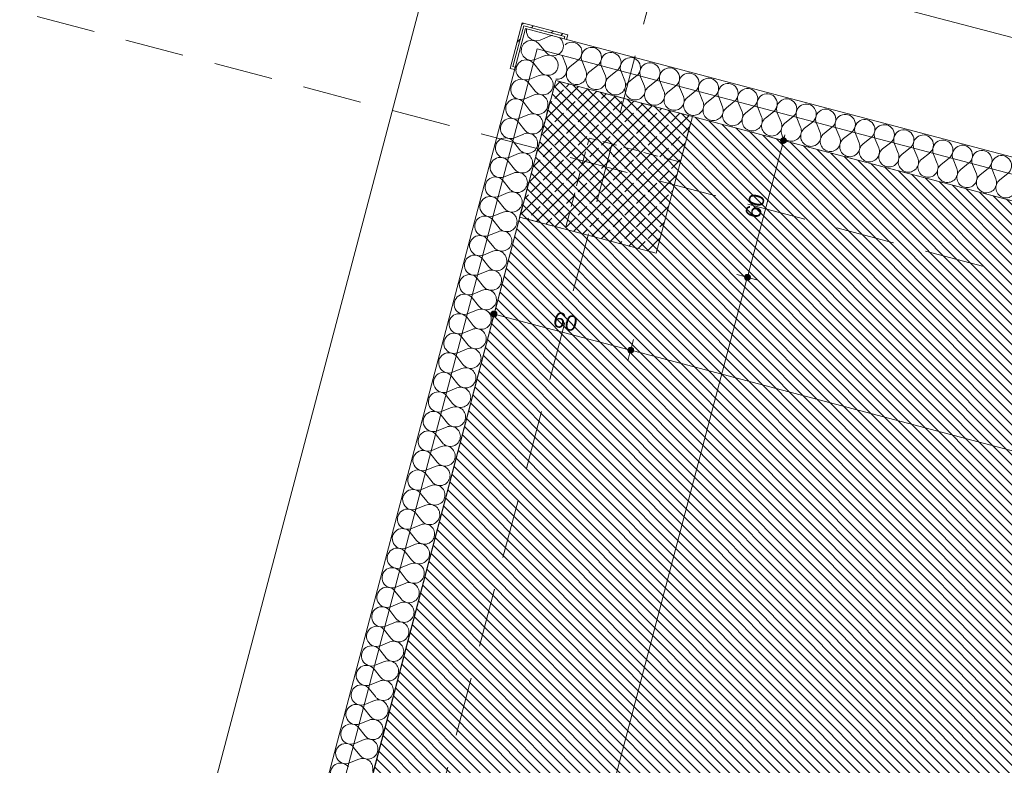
# Model space of a CAD drawing. Header units: millimetres. Extents: x -176817 to 18864955, y -12996033 to 201123.
# Tile 70 of 256: x 35718 to 39897, y 95696 to 98859. Entities that reach past the tile are written whole.
import ezdxf
from ezdxf.enums import TextEntityAlignment as Align

# ---------------------------------------------------------------- set-up
doc = ezdxf.new("R2010")
doc.units = ezdxf.units.MM
doc.header["$MEASUREMENT"] = 0
doc.linetypes.add('Przerywana długa', pattern=[390, 250, -140])
doc.linetypes.add('Przerywana gęsta', pattern=[90, 60, -30])
for name, color, linetype in [('213-A Wymiarowanie wewnętrzne', 7, 'Continuous'), ('231-A Ściany zewnętrzne', 7, 'Continuous'), ('291-A Obróbka blacharska', 7, 'Continuous'), ('292-PPOŻ - Linie', 7, 'Continuous'), ('410-K Osie', 7, 'Continuous'), ('440-K Słupy', 7, 'Continuous'), ('842-G Opisy PW PZT', 7, 'Continuous')]:
    doc.layers.add(name, color=color, linetype=linetype)
doc.styles.add('STYL_AUTOMATYCZNY_4', font='arial.ttf')
doc.styles.add('STYL_AUTOMATYCZNY_8', font='ARIALN.TTF')
doc.dimstyles.new('STYL_AUTOMATYCZNY__2', dxfattribs={"dimtxt": 64.999998, "dimasz": 47.5, "dimexe": 0.18, "dimexo": 0.0625, "dimgap": 0, "dimtad": 1, "dimdec": 1, "dimlfac": 0.1, "dimzin": 0, "dimdsep": 46, "dimtxsty": 'STYL_AUTOMATYCZNY_4', "dimblk": 'ARROWHEAD_11', "dimblk1": 'ARROWHEAD_11', "dimblk2": 'ARROWHEAD_11', "dimcen": 0.09, "dimclrd": 1, "dimclre": 1, "dimclrt": 1, "dimazin": 0, "dimtfac": 1, "dimtdec": 4, "dimtmove": 0, "dimatfit": 3, "dimfxl": 0, "dimtolj": 1, "dimtzin": 0, "dimarcsym": 0})
doc.dimstyles.new('STYL_AUTOMATYCZNY__3', dxfattribs={"dimtxt": 64.999998, "dimasz": 47.5, "dimexe": 0.18, "dimexo": 0.0625, "dimgap": 0, "dimtad": 1, "dimdec": 1, "dimlfac": 0.1, "dimzin": 0, "dimdsep": 46, "dimtxsty": 'STYL_AUTOMATYCZNY_4', "dimblk": 'ARROWHEAD_11', "dimblk1": 'ARROWHEAD_11', "dimblk2": 'ARROWHEAD_11', "dimcen": 0.09, "dimclrd": 30, "dimclre": 30, "dimclrt": 30, "dimazin": 0, "dimtfac": 1, "dimtdec": 4, "dimtmove": 0, "dimatfit": 3, "dimfxl": 0, "dimtolj": 1, "dimtzin": 0, "dimarcsym": 0})

# ---------------------------------------------------------------- blocks, each defined once
blk = doc.blocks.new('Strop_70_2', base_point=(37993.1, 98601.3))
at = {"layer": '440-K Słupy', "color": 7, "linetype": 'Przerywana gęsta', "lineweight": 0, "flags": 128}
blk.add_lwpolyline([(37993.1, 98601.3), (37840, 98021.2), (38033.4, 97970.1), (38135.4, 98356.9), (38522, 98254.7), (38573.2, 98448.2)], close=True, dxfattribs=at)
blk = doc.blocks.new('Słup_100_2', base_point=(38206.6, 98234.7))
at = {"layer": '440-K Słupy', "linetype": 'Continuous', "lineweight": 0, "true_color": 0x000000}
h = blk.add_hatch(dxfattribs=at)
h.set_pattern_fill('Beton_zbrojony_0002', color=18, style=0, pattern_type=2)
h.set_pattern_definition([(45, (0, 0), (-49.497475, 49.497475), []), (45, (-24.75, 24.75), (-49.497475, 49.497475), [52.5, -17.5])])
h.paths.add_polyline_path([(37993.1, 98601.3), (37840, 98021.2), (38420.1, 97868.1), (38573.2, 98448.2)])
at = {"layer": '440-K Słupy', "color": 7, "linetype": 'Continuous', "lineweight": 0, "flags": 128}
blk.add_lwpolyline([(37840, 98021.2), (38420.1, 97868.1), (38573.2, 98448.2)], dxfattribs=at)
blk = doc.blocks.new('Słup_145_2', base_point=(37864.9, 98821.3))
at = {"layer": '291-A Obróbka blacharska', "linetype": 'Continuous', "lineweight": 0, "true_color": 0x000000}
h = blk.add_hatch(dxfattribs=at)
h.set_pattern_fill('Stal_0002', color=18, style=0, pattern_type=2)
h.set_pattern_definition([(45, (0, 0), (-79.54951, 79.54951), []), (45, (-26.52, 26.52), (-79.54951, 79.54951), [])])
h.paths.add_polyline_path([(37850.8, 98845.7), (37799.3, 98652.5), (37818.7, 98647.3), (37821.2, 98657), (37811.6, 98659.6), (37857.8, 98833.5), (38031.8, 98787.2), (38029.2, 98777.5), (38038.9, 98775), (38044, 98794.3)])
at = {"layer": '291-A Obróbka blacharska', "color": 7, "linetype": 'Continuous', "lineweight": 0, "flags": 128}
blk.add_lwpolyline([(37850.8, 98845.7), (38044, 98794.3), (38038.9, 98775), (38029.2, 98777.5), (38031.8, 98787.2), (37857.8, 98833.5), (37811.6, 98659.6), (37821.2, 98657), (37818.7, 98647.3), (37799.3, 98652.5)], close=True, dxfattribs=at)
blk = doc.blocks.new('*X2141')
at = {"layer": '231-A Ściany zewnętrzne', "color": 7, "linetype": 'Continuous', "lineweight": 0}
for p, q in [((37869.7, 98820), (37869.4, 98813.6)), ((37978.5, 98791.2), (37967, 98788.3)), ((37979.1, 98791.1), (37978.5, 98791.2)), ((37892.7, 98773.7), (37908.8, 98769.1)), ((37908.3, 98767.4), (37894.3, 98770.8)), ((37923, 98755.6), (37908.3, 98767.4)), ((37908.8, 98769.1), (37927.3, 98772.2)), ((37923, 98755.6), (37949.6, 98722)), ((37927.3, 98772.2), (37967, 98788.3)), ((38011.5, 98780.7), (38006.7, 98783.9)), ((38019.2, 98771.8), (38011.5, 98780.7)), ((38024.2, 98761), (38019.2, 98771.8)), ((38026, 98749.4), (38024.2, 98761)), ((38024.6, 98737.6), (38026, 98749.4)), ((37956.6, 98708.3), (37945.2, 98705.4)), ((37949.6, 98722), (37958.1, 98713.8)), ((37968.5, 98707.9), (37956.6, 98708.3)), ((37958.1, 98713.8), (37968.6, 98708.3)), ((37979.7, 98704.4), (37968.5, 98707.9)), ((37968.6, 98708.3), (37980.1, 98705.8)), ((37991.9, 98706.6), (38003, 98710.6)), ((38003, 98710.6), (38012.7, 98717.5)), ((38012.7, 98717.5), (38020, 98726.7)), ((38020, 98726.7), (38024.6, 98737.6)), ((37934.9, 98701.2), (37945.2, 98705.4)), ((37989.6, 98697.9), (37979.7, 98704.4)), ((37980.1, 98705.8), (37991.9, 98706.6)), ((37997.3, 98688.9), (37989.6, 98697.9)), ((38002.3, 98678.2), (37997.3, 98688.9)), ((38004.1, 98666.5), (38002.3, 98678.2)), ((38002.7, 98654.7), (38004.1, 98666.5)), ((37978.3, 98626.7), (37981.2, 98627.7)), ((37981.2, 98627.7), (37990.8, 98634.6)), ((37990.8, 98634.6), (37998.2, 98643.8)), ((37998.2, 98643.8), (38002.7, 98654.7))]:
    blk.add_line(p, q, dxfattribs=at)
blk = doc.blocks.new('*X2142')
at = {"layer": '231-A Ściany zewnętrzne', "color": 7, "linetype": 'Continuous', "lineweight": 0}
for p, q in [((37869.4, 98813.6), (37869.1, 98804)), ((37869.1, 98804), (37876.5, 98786.7)), ((37856.6, 98756.6), (37847.9, 98739.9)), ((37871.6, 98768), (37856.6, 98756.6)), ((37890, 98771.8), (37871.6, 98768)), ((37876.5, 98786.7), (37890.7, 98774.3)), ((37894.3, 98770.8), (37890, 98771.8)), ((37890.7, 98774.3), (37892.7, 98773.7)), ((37847.9, 98739.9), (37847.2, 98721.1)), ((37847.2, 98721.1), (37854.7, 98703.8)), ((37834.7, 98673.7), (37826, 98657)), ((37849.7, 98685.1), (37834.7, 98673.7)), ((37868.2, 98689), (37849.7, 98685.1)), ((37854.7, 98703.8), (37868.8, 98691.4)), ((37886.5, 98684.5), (37868.2, 98689)), ((37868.8, 98691.4), (37886.9, 98686.2)), ((37901.1, 98672.7), (37886.5, 98684.5)), ((37886.9, 98686.2), (37905.5, 98689.3)), ((37901.1, 98672.7), (37927.7, 98639.1)), ((37905.5, 98689.3), (37934.9, 98701.2)), ((37826, 98657), (37825.6, 98645.5)), ((37934.8, 98625.4), (37923.3, 98622.5)), ((37927.7, 98639.1), (37936.2, 98630.9)), ((37946.6, 98625.1), (37934.8, 98625.4)), ((37936.2, 98630.9), (37946.7, 98625.4)), ((37957.9, 98621.5), (37946.6, 98625.1)), ((37946.7, 98625.4), (37958.2, 98622.9)), ((37970, 98623.7), (37978.3, 98626.7)), ((37919.1, 98620.8), (37923.3, 98622.5)), ((37967.7, 98615), (37957.9, 98621.5)), ((37958.2, 98622.9), (37970, 98623.7)), ((37975.5, 98606), (37967.7, 98615)), ((37975.5, 98605.9), (37975.5, 98606))]:
    blk.add_line(p, q, dxfattribs=at)
blk = doc.blocks.new('*X2143')
at = {"layer": '231-A Ściany zewnętrzne', "color": 7, "linetype": 'Continuous', "lineweight": 0}
for p, q in [((37879.2, 98589.8), (37905.8, 98556.2)), ((37883.6, 98606.4), (37919.1, 98620.8)), ((37857.4, 98506.9), (37883.9, 98473.3)), ((37861.7, 98523.5), (37901.4, 98539.6)), ((37835.5, 98424.1), (37862.1, 98390.5)), ((37839.9, 98440.6), (37879.6, 98456.8)), ((37818, 98357.8), (37857.7, 98373.9)), ((37813.6, 98341.2), (37840.2, 98307.6)), ((37796.1, 98274.9), (37835.8, 98291)), ((37791.7, 98258.3), (37818.3, 98224.7)), ((37774.3, 98192), (37814, 98208.1)), ((37769.9, 98175.4), (37796.5, 98141.8)), ((37752.4, 98109.1), (37792.1, 98125.2)), ((37748, 98092.6), (37774.6, 98058.9)), ((37730.5, 98026.3), (37770.2, 98042.4)), ((37726.1, 98009.7), (37752.7, 97976.1)), ((37708.6, 97943.4), (37748.4, 97959.5)), ((37704.3, 97926.8), (37730.9, 97893.2)), ((37686.8, 97860.5), (37726.5, 97876.6)), ((37682.4, 97843.9), (37709, 97810.3)), ((37664.9, 97777.6), (37704.6, 97793.7)), ((37660.5, 97761), (37687.1, 97727.4)), ((37643, 97694.7), (37682.7, 97710.9)), ((37638.7, 97678.2), (37665.3, 97644.6)), ((37621.2, 97611.9), (37660.9, 97628)), ((37616.8, 97595.3), (37643.4, 97561.7)), ((37599.3, 97529), (37639, 97545.1)), ((37594.9, 97512.4), (37621.5, 97478.8)), ((37577.4, 97446.1), (37617.1, 97462.2)), ((37573.1, 97429.5), (37599.6, 97395.9)), ((37555.6, 97363.2), (37595.3, 97379.4)), ((37551.2, 97346.7), (37577.8, 97313.1)), ((37533.7, 97280.4), (37573.4, 97296.5)), ((37529.3, 97263.8), (37555.9, 97230.2)), ((37511.8, 97197.5), (37551.5, 97213.6)), ((37507.4, 97180.9), (37534, 97147.3)), ((37490, 97114.6), (37529.7, 97130.7)), ((37485.6, 97098), (37512.2, 97064.4)), ((37468.1, 97031.7), (37507.8, 97047.8)), ((37463.7, 97015.2), (37490.3, 96981.5)), ((37446.2, 96948.8), (37485.9, 96965)), ((37441.8, 96932.3), (37468.4, 96898.7)), ((37424.3, 96866), (37464.1, 96882.1)), ((37420, 96849.4), (37446.6, 96815.8)), ((37402.5, 96783.1), (37442.2, 96799.2)), ((37398.1, 96766.5), (37424.7, 96732.9)), ((37380.6, 96700.2), (37420.3, 96716.3)), ((37376.2, 96683.6), (37402.8, 96650)), ((37358.7, 96617.3), (37398.4, 96633.5)), ((37354.4, 96600.8), (37381, 96567.2)), ((37336.9, 96534.5), (37376.6, 96550.6)), ((37332.5, 96517.9), (37359.1, 96484.3)), ((37315, 96451.6), (37354.7, 96467.7)), ((37310.6, 96435), (37337.2, 96401.4)), ((37293.1, 96368.7), (37332.8, 96384.8)), ((37288.8, 96352.1), (37315.3, 96318.5)), ((37271.3, 96285.8), (37311, 96301.9)), ((37266.9, 96269.3), (37293.5, 96235.6)), ((37249.4, 96203), (37289.1, 96219.1)), ((37245, 96186.4), (37271.6, 96152.8)), ((37227.5, 96120.1), (37267.2, 96136.2)), ((37223.1, 96103.5), (37249.7, 96069.9)), ((37205.7, 96037.2), (37245.4, 96053.3)), ((37201.3, 96020.6), (37227.9, 95987)), ((37183.8, 95954.3), (37223.5, 95970.4)), ((37179.4, 95937.7), (37206, 95904.1)), ((37161.9, 95871.4), (37201.6, 95887.6)), ((37157.5, 95854.9), (37184.1, 95821.3)), ((37140, 95788.6), (37179.8, 95804.7)), ((37135.7, 95772), (37162.3, 95738.4)), ((37118.2, 95705.7), (37157.9, 95721.8))]:
    blk.add_line(p, q, dxfattribs=at)
for centre, start, end in [((37867.5, 98646.1), 180.4818, 292.0879), ((37845.6, 98563.2), 38.3481, 292.0879), ((37939.4, 98582.8), 345.218, 32.6721), ((37917.6, 98499.9), 345.218, 112.0879), ((37939.4, 98582.8), 218.3481, 345.218), ((37823.7, 98480.4), 38.3481, 292.0879), ((37895.7, 98417), 345.218, 112.0879), ((37917.6, 98499.9), 218.3481, 345.218), ((37801.9, 98397.5), 38.3481, 292.0879), ((37873.8, 98334.2), 345.218, 112.0879), ((37895.7, 98417), 218.3481, 345.218), ((37780, 98314.6), 38.3481, 292.0879), ((37851.9, 98251.3), 345.218, 112.0879), ((37873.8, 98334.2), 218.3481, 345.218), ((37758.1, 98231.7), 38.3481, 292.0879), ((37830.1, 98168.4), 345.218, 112.0879), ((37851.9, 98251.3), 218.3481, 345.218), ((37736.3, 98148.8), 38.3481, 292.0879), ((37808.2, 98085.5), 345.218, 112.0879), ((37830.1, 98168.4), 218.3481, 345.218), ((37714.4, 98066), 38.3481, 292.0879), ((37786.3, 98002.7), 345.218, 112.0879), ((37808.2, 98085.5), 218.3481, 345.218), ((37692.5, 97983.1), 38.3481, 292.0879), ((37764.5, 97919.8), 345.218, 112.0879), ((37786.3, 98002.7), 218.3481, 345.218), ((37670.7, 97900.2), 38.3481, 292.0879), ((37742.6, 97836.9), 345.218, 112.0879), ((37764.5, 97919.8), 218.3481, 345.218), ((37648.8, 97817.3), 38.3481, 292.0879), ((37720.7, 97754), 345.218, 112.0879), ((37742.6, 97836.9), 218.3481, 345.218), ((37626.9, 97734.5), 38.3481, 292.0879), ((37698.9, 97671.2), 345.218, 112.0879), ((37720.7, 97754), 218.3481, 345.218), ((37605.1, 97651.6), 38.3481, 292.0879), ((37677, 97588.3), 345.218, 112.0879), ((37698.9, 97671.2), 218.3481, 345.218), ((37583.2, 97568.7), 38.3481, 292.0879), ((37655.1, 97505.4), 345.218, 112.0879), ((37677, 97588.3), 218.3481, 345.218), ((37561.3, 97485.8), 38.3481, 292.0879), ((37633.3, 97422.5), 345.218, 112.0879), ((37655.1, 97505.4), 218.3481, 345.218), ((37539.4, 97402.9), 38.3481, 292.0879), ((37611.4, 97339.6), 345.218, 112.0879), ((37633.3, 97422.5), 218.3481, 345.218), ((37517.6, 97320.1), 38.3481, 292.0879), ((37611.4, 97339.6), 218.3481, 345.218), ((37589.5, 97256.8), 345.218, 112.0879), ((37495.7, 97237.2), 38.3481, 292.0879), ((37589.5, 97256.8), 218.3481, 345.218), ((37567.6, 97173.9), 345.218, 112.0879), ((37473.8, 97154.3), 38.3481, 292.0879), ((37567.6, 97173.9), 218.3481, 345.218), ((37545.8, 97091), 345.218, 112.0879), ((37452, 97071.4), 38.3481, 292.0879), ((37545.8, 97091), 218.3481, 345.218), ((37523.9, 97008.1), 345.218, 112.0879), ((37430.1, 96988.6), 38.3481, 292.0879), ((37523.9, 97008.1), 218.3481, 345.218), ((37502, 96925.3), 345.218, 112.0879), ((37408.2, 96905.7), 38.3481, 292.0879), ((37502, 96925.3), 218.3481, 345.218), ((37480.2, 96842.4), 345.218, 112.0879), ((37386.4, 96822.8), 38.3481, 292.0879), ((37480.2, 96842.4), 218.3481, 345.218), ((37458.3, 96759.5), 345.218, 112.0879), ((37364.5, 96739.9), 38.3481, 292.0879), ((37458.3, 96759.5), 218.3481, 345.218), ((37436.4, 96676.6), 345.218, 112.0879), ((37342.6, 96657.1), 38.3481, 292.0879), ((37436.4, 96676.6), 218.3481, 345.218), ((37414.6, 96593.7), 345.218, 112.0879), ((37320.8, 96574.2), 38.3481, 292.0879), ((37414.6, 96593.7), 218.3481, 345.218), ((37392.7, 96510.9), 345.218, 112.0879), ((37298.9, 96491.3), 38.3481, 292.0879), ((37392.7, 96510.9), 218.3481, 345.218), ((37277, 96408.4), 38.3481, 292.0879), ((37370.8, 96428), 345.218, 112.0879), ((37370.8, 96428), 218.3481, 345.218), ((37255.1, 96325.5), 38.3481, 292.0879), ((37349, 96345.1), 345.218, 112.0879), ((37349, 96345.1), 218.3481, 345.218), ((37233.3, 96242.7), 38.3481, 292.0879), ((37327.1, 96262.2), 345.218, 112.0879), ((37327.1, 96262.2), 218.3481, 345.218), ((37211.4, 96159.8), 38.3481, 292.0879), ((37305.2, 96179.4), 345.218, 112.0879), ((37305.2, 96179.4), 218.3481, 345.218), ((37189.5, 96076.9), 38.3481, 292.0879), ((37283.3, 96096.5), 345.218, 112.0879), ((37283.3, 96096.5), 218.3481, 345.218), ((37167.7, 95994), 38.3481, 292.0879), ((37261.5, 96013.6), 345.218, 112.0879), ((37261.5, 96013.6), 218.3481, 345.218), ((37145.8, 95911.2), 38.3481, 292.0879), ((37239.6, 95930.7), 345.218, 112.0879), ((37239.6, 95930.7), 218.3481, 345.218), ((37123.9, 95828.3), 38.3481, 292.0879), ((37217.7, 95847.8), 345.218, 112.0879), ((37217.7, 95847.8), 218.3481, 345.218), ((37102.1, 95745.4), 38.3481, 292.0879), ((37195.9, 95765), 345.218, 112.0879), ((37195.9, 95765), 218.3481, 345.218), ((37080.2, 95662.5), 38.3481, 292.0879), ((37174, 95682.1), 345.218, 112.0879)]:
    blk.add_arc(centre, 42.9, start, end, dxfattribs=at)
blk = doc.blocks.new('Ściana_263_2', base_point=(37993.1, 98601.3))
at = {"layer": '231-A Ściany zewnętrzne', "color": 7, "linetype": 'Continuous', "lineweight": 0, "flags": 128}
for points in [[(37864.9, 98821.3), (36290.7, 92855.5)], [(34877.8, 86795.5), (37993.1, 98601.3)]]:
    blk.add_lwpolyline(points, dxfattribs=at)
at = {"layer": '231-A Ściany zewnętrzne', "color": 7, "lineweight": 0}
for name in ['*X2142', '*X2141', '*X2143']:
    blk.add_blockref(name, (0, 0), dxfattribs=at)
blk = doc.blocks.new('*X2179')
at = {"layer": '231-A Ściany zewnętrzne', "color": 7, "linetype": 'Continuous', "lineweight": 0}
for p, q in [((38022, 98704.5), (38038.1, 98664.8)), ((38088.3, 98687), (38054.7, 98660.4)), ((38104.9, 98682.6), (38121, 98642.9)), ((38171.2, 98665.1), (38137.6, 98638.5)), ((38187.7, 98660.7), (38203.9, 98621)), ((38254, 98643.2), (38220.4, 98616.7)), ((38270.6, 98638.9), (38286.7, 98599.2)), ((38336.9, 98621.4), (38303.3, 98594.8)), ((38353.5, 98617), (38369.6, 98577.3)), ((38419.8, 98599.5), (38386.2, 98572.9)), ((38436.4, 98595.1), (38452.5, 98555.4)), ((38502.7, 98577.6), (38469.1, 98551)), ((38519.3, 98573.3), (38535.4, 98533.6)), ((38585.6, 98555.8), (38551.9, 98529.2)), ((38602.1, 98551.4), (38618.2, 98511.7)), ((38668.4, 98533.9), (38634.8, 98507.3)), ((38685, 98529.5), (38701.1, 98489.8)), ((38751.3, 98512), (38717.7, 98485.4)), ((38767.9, 98507.7), (38784, 98467.9)), ((38834.2, 98490.2), (38800.6, 98463.6)), ((38850.8, 98485.8), (38866.9, 98446.1)), ((38917.1, 98468.3), (38883.5, 98441.7)), ((38933.6, 98463.9), (38949.8, 98424.2)), ((38999.9, 98446.4), (38966.3, 98419.8)), ((39016.5, 98442.1), (39032.6, 98402.3)), ((39082.8, 98424.6), (39049.2, 98398)), ((39099.4, 98420.2), (39115.5, 98380.5)), ((39165.7, 98402.7), (39132.1, 98376.1)), ((39182.3, 98398.3), (39198.4, 98358.6)), ((39248.6, 98380.8), (39215, 98354.2)), ((39265.2, 98376.4), (39281.3, 98336.7)), ((39331.5, 98358.9), (39297.8, 98332.4)), ((39348, 98354.6), (39364.1, 98314.9)), ((39414.3, 98337.1), (39380.7, 98310.5)), ((39430.9, 98332.7), (39447, 98293)), ((39497.2, 98315.2), (39463.6, 98288.6)), ((39513.8, 98310.8), (39529.9, 98271.1)), ((39580.1, 98293.3), (39546.5, 98266.7)), ((39596.7, 98289), (39612.8, 98249.3)), ((39663, 98271.5), (39629.4, 98244.9)), ((39679.5, 98267.1), (39695.7, 98227.4)), ((39745.8, 98249.6), (39712.2, 98223)), ((39762.4, 98245.2), (39778.5, 98205.5)), ((39828.7, 98227.7), (39795.1, 98201.1)), ((39845.3, 98223.4), (39861.4, 98183.6)), ((39911.6, 98205.9), (39878, 98179.3))]:
    blk.add_line(p, q, dxfattribs=at)
for centre, start, end in [((38061.7, 98720.6), 308.3481, 132.1836), ((38144.6, 98698.7), 308.3481, 202.0879), ((38227.5, 98676.9), 308.3481, 202.0879), ((38061.7, 98720.6), 198.2524, 202.0879), ((38310.3, 98655), 308.3481, 202.0879), ((38393.2, 98633.1), 308.3481, 202.0879), ((37998.4, 98648.7), 264.521, 22.0879), ((38081.3, 98626.8), 128.3481, 255.218), ((38081.3, 98626.8), 255.218, 22.0879), ((38164.1, 98604.9), 128.3481, 255.218), ((38476.1, 98611.3), 308.3481, 202.0879), ((38559, 98589.4), 308.3481, 202.0879), ((38164.1, 98604.9), 255.218, 22.0879), ((38247, 98583), 128.3481, 255.218), ((38247, 98583), 255.218, 22.0879), ((38329.9, 98561.2), 128.3481, 255.218), ((38641.8, 98567.5), 308.3481, 202.0879), ((38724.7, 98545.6), 308.3481, 202.0879), ((38329.9, 98561.2), 255.218, 22.0879), ((38412.8, 98539.3), 128.3481, 255.218), ((38412.8, 98539.3), 255.218, 22.0879), ((38495.7, 98517.4), 128.3481, 255.218), ((38807.6, 98523.8), 308.3481, 202.0879), ((38890.5, 98501.9), 308.3481, 202.0879), ((38495.7, 98517.4), 255.218, 22.0879), ((38578.5, 98495.6), 128.3481, 255.218), ((38578.5, 98495.6), 255.218, 22.0879), ((38661.4, 98473.7), 128.3481, 255.218), ((38973.4, 98480), 308.3481, 202.0879), ((39056.2, 98458.2), 308.3481, 202.0879), ((38661.4, 98473.7), 255.218, 22.0879), ((38744.3, 98451.8), 128.3481, 255.218), ((38744.3, 98451.8), 255.218, 22.0879), ((38827.2, 98430), 128.3481, 255.218), ((39139.1, 98436.3), 308.3481, 202.0879), ((39222, 98414.4), 308.3481, 202.0879), ((38827.2, 98430), 255.218, 22.0879), ((38910, 98408.1), 128.3481, 255.218), ((38910, 98408.1), 255.218, 22.0879), ((38992.9, 98386.2), 128.3481, 255.218), ((39304.9, 98392.6), 308.3481, 202.0879), ((38992.9, 98386.2), 255.218, 22.0879), ((39075.8, 98364.4), 128.3481, 255.218), ((39075.8, 98364.4), 255.218, 22.0879), ((39158.7, 98342.5), 128.3481, 255.218), ((39387.7, 98370.7), 308.3481, 202.0879), ((39470.6, 98348.8), 308.3481, 202.0879), ((39158.7, 98342.5), 255.218, 22.0879), ((39241.6, 98320.6), 128.3481, 255.218), ((39241.6, 98320.6), 255.218, 22.0879), ((39324.4, 98298.7), 128.3481, 255.218), ((39553.5, 98327), 308.3481, 202.0879), ((39636.4, 98305.1), 308.3481, 202.0879), ((39324.4, 98298.7), 255.218, 22.0879), ((39407.3, 98276.9), 128.3481, 255.218), ((39407.3, 98276.9), 255.218, 22.0879), ((39719.2, 98283.2), 308.3481, 202.0879), ((39802.1, 98261.3), 308.3481, 202.0879), ((39490.2, 98255), 128.3481, 255.218), ((39490.2, 98255), 255.218, 22.0879), ((39573.1, 98233.1), 128.3481, 255.218), ((39573.1, 98233.1), 255.218, 22.0879), ((39885, 98239.5), 308.3481, 202.0879), ((39655.9, 98211.3), 128.3481, 255.218), ((39655.9, 98211.3), 255.218, 22.0879), ((39738.8, 98189.4), 128.3481, 255.218), ((39738.8, 98189.4), 255.218, 22.0879), ((39821.7, 98167.5), 128.3481, 255.218), ((39821.7, 98167.5), 255.218, 22.0879), ((39904.6, 98145.7), 128.3481, 255.218), ((39904.6, 98145.7), 255.218, 22.0879)]:
    blk.add_arc(centre, 42.9, start, end, dxfattribs=at)
blk = doc.blocks.new('Ściana_279_2', base_point=(46985.2, 96228.5))
at = {"layer": '231-A Ściany zewnętrzne', "color": 7, "linetype": 'Continuous', "lineweight": 0, "flags": 128}
for points in [[(38029.3, 98777.9), (37864.9, 98821.3)], [(42148.3, 97691), (38039, 98775.3)], [(37993.1, 98601.3), (41957.3, 97555.2)]]:
    blk.add_lwpolyline(points, dxfattribs=at)
at = {"layer": '231-A Ściany zewnętrzne', "color": 7, "lineweight": 0}
blk.add_blockref('*X2179', (0, 0), dxfattribs=at)
blk = doc.blocks.new('*D2948')
at = {"layer": '292-PPOŻ - Linie', "linetype": 'Continuous', "lineweight": 0}
for points in [[(37977.4, 99294.7), (37978.3, 99289.9), (37981, 99285.9), (37985.1, 99283.1), (37989.9, 99282.2), (37994.7, 99283.1), (37998.7, 99285.9), (38001.4, 99289.9), (38002.4, 99294.7), (38001.4, 99299.5), (37998.7, 99303.5), (37994.7, 99306.2), (37989.9, 99307.2), (37985.1, 99306.2), (37981, 99303.5), (37978.3, 99299.5)], [(47143.6, 96876), (47144.5, 96871.2), (47147.2, 96867.1), (47151.3, 96864.4), (47156.1, 96863.5), (47160.9, 96864.4), (47164.9, 96867.1), (47167.6, 96871.2), (47168.6, 96876), (47167.6, 96880.7), (47164.9, 96884.8), (47160.9, 96887.5), (47156.1, 96888.5), (47151.3, 96887.5), (47147.2, 96884.8), (47144.5, 96880.7)]]:
    blk.add_hatch(color=1, dxfattribs=at).paths.add_polyline_path(points)
at = {"layer": '292-PPOŻ - Linie', "color": 1, "linetype": 'Continuous', "lineweight": 0}
for p, q in [((37993.1, 99306.8), (38001.8, 99340)), ((37965.7, 99301.1), (37977.8, 99297.9)), ((37977.9, 99249.4), (37986.7, 99282.6)), ((38002, 99291.5), (47144, 96879.2)), ((47159.3, 96888), (47168, 96921.3)), ((47168.2, 96872.8), (47180.2, 96869.6)), ((47144.1, 96830.6), (47152.9, 96863.9))]:
    blk.add_line(p, q, dxfattribs=at)
for centre in [(37989.9, 99294.7), (47156.1, 96876)]:
    blk.add_circle(centre, 12.5, dxfattribs=at)
at = {"layer": '292-PPOŻ - Linie', "color": 1, "lineweight": 0, "insert": (42504.4, 98116.9), "char_height": 65, "attachment_point": 7, "rotation": 345.218, "style": 'STYL_AUTOMATYCZNY_4'}
blk.add_mtext('\\A1;{\\pql;\\fArial|b0|i0|c238|p0;\\W1.000000;948}', dxfattribs=at)
blk = doc.blocks.new('ARROWHEAD_11')
at = {"color": 0, "linetype": 'Continuous', "lineweight": 0}
blk.add_line((0, 0), (-1, 0), dxfattribs=at)
at = {"color": 0, "linetype": 'Continuous', "lineweight": 0, "const_width": 0.25, "flags": 128}
blk.add_lwpolyline([(-0.125, 0, 1), (0.125, 0, 1)], format="xyb", close=True, dxfattribs=at)
blk = doc.blocks.new('*D2949')
at = {"layer": '292-PPOŻ - Linie', "linetype": 'Continuous', "lineweight": 0}
for points in [[(37409.7, 98938.1), (37410.7, 98933.3), (37413.4, 98929.3), (37417.4, 98926.6), (37422.2, 98925.6), (37427, 98926.6), (37431, 98929.3), (37433.7, 98933.3), (37434.7, 98938.1), (37433.7, 98942.9), (37431, 98946.9), (37427, 98949.6), (37422.2, 98950.6), (37417.4, 98949.6), (37413.4, 98946.9), (37410.7, 98942.9)], [(34248.5, 86958.2), (34249.5, 86953.5), (34252.2, 86949.4), (34256.2, 86946.7), (34261, 86945.7), (34265.8, 86946.7), (34269.9, 86949.4), (34272.6, 86953.5), (34273.5, 86958.2), (34272.6, 86963), (34269.9, 86967.1), (34265.8, 86969.8), (34261, 86970.7), (34256.2, 86969.8), (34252.2, 86967.1), (34249.5, 86963)]]:
    blk.add_hatch(color=1, dxfattribs=at).paths.add_polyline_path(points)
at = {"layer": '292-PPOŻ - Linie', "color": 1, "linetype": 'Continuous', "lineweight": 0}
for p, q in [((37428.6, 98962.3), (37425.4, 98950.2)), ((37419, 98926), (34264.2, 86970.3)), ((37376.9, 98950.1), (37410.1, 98941.3)), ((37434.3, 98934.9), (37467.5, 98926.1)), ((34215.7, 86970.2), (34248.9, 86961.4)), ((34257.8, 86946.2), (34254.6, 86934.1)), ((34273.1, 86955.1), (34306.3, 86946.3))]:
    blk.add_line(p, q, dxfattribs=at)
for centre in [(37422.2, 98938.1), (34261, 86958.2)]:
    blk.add_circle(centre, 12.5, dxfattribs=at)
at = {"layer": '292-PPOŻ - Linie', "color": 1, "lineweight": 0, "insert": (35800.6, 92843.6), "char_height": 65, "attachment_point": 7, "rotation": 75.218, "style": 'STYL_AUTOMATYCZNY_4'}
blk.add_mtext('\\A1;{\\pql;\\fArial|b0|i0|c238|p0;\\W1.000000;1\xa0239}', dxfattribs=at)
blk = doc.blocks.new('*D2957')
at = {"layer": '213-A Wymiarowanie wewnętrzne', "linetype": 'Continuous', "lineweight": 200}
for points in [[(37719, 97610.2), (37720, 97605.5), (37722.7, 97601.4), (37726.7, 97598.7), (37731.5, 97597.7), (37736.3, 97598.7), (37740.3, 97601.4), (37743.1, 97605.5), (37744, 97610.2), (37743.1, 97615), (37740.3, 97619.1), (37736.3, 97621.8), (37731.5, 97622.7), (37726.7, 97621.8), (37722.7, 97619.1), (37720, 97615)], [(38299.1, 97457.2), (38300.1, 97452.4), (38302.8, 97448.3), (38306.9, 97445.6), (38311.6, 97444.7), (38316.4, 97445.6), (38320.5, 97448.3), (38323.2, 97452.4), (38324.1, 97457.2), (38323.2, 97461.9), (38320.5, 97466), (38316.4, 97468.7), (38311.6, 97469.7), (38306.9, 97468.7), (38302.8, 97466), (38300.1, 97461.9)]]:
    blk.add_hatch(color=30, dxfattribs=at).paths.add_polyline_path(points)
at = {"layer": '213-A Wymiarowanie wewnętrzne', "color": 30, "linetype": 'Continuous', "lineweight": 0}
for p, q in [((37734.7, 97622.3), (37743.5, 97655.6)), ((37707.3, 97616.6), (37719.4, 97613.4)), ((37719.5, 97564.9), (37728.3, 97598.2)), ((37743.6, 97607), (38299.6, 97460.3))]:
    blk.add_line(p, q, dxfattribs=at)
blk.add_circle((37731.5, 97610.2), 12.5, dxfattribs=at)
at = {"layer": '213-A Wymiarowanie wewnętrzne', "color": 30, "lineweight": 200, "insert": (37977, 97558.9), "char_height": 65, "attachment_point": 7, "rotation": 345.218, "style": 'STYL_AUTOMATYCZNY_4'}
blk.add_mtext('\\A1;{\\pql;\\fArial|b0|i0|c238|p0;\\W1.000000;60}', dxfattribs=at)
blk = doc.blocks.new('*D2958')
at = {"layer": '213-A Wymiarowanie wewnętrzne', "linetype": 'Continuous', "lineweight": 200}
for points in [[(38299.1, 97457.2), (38300.1, 97452.4), (38302.8, 97448.3), (38306.9, 97445.6), (38311.6, 97444.7), (38316.4, 97445.6), (38320.5, 97448.3), (38323.2, 97452.4), (38324.1, 97457.2), (38323.2, 97461.9), (38320.5, 97466), (38316.4, 97468.7), (38311.6, 97469.7), (38306.9, 97468.7), (38302.8, 97466), (38300.1, 97461.9)], [(41683.3, 96564.2), (41684.3, 96559.4), (41687, 96555.3), (41691, 96552.6), (41695.8, 96551.7), (41700.6, 96552.6), (41704.6, 96555.3), (41707.4, 96559.4), (41708.3, 96564.2), (41707.4, 96568.9), (41704.6, 96573), (41700.6, 96575.7), (41695.8, 96576.7), (41691, 96575.7), (41687, 96573), (41684.3, 96568.9)]]:
    blk.add_hatch(color=30, dxfattribs=at).paths.add_polyline_path(points)
at = {"layer": '213-A Wymiarowanie wewnętrzne', "color": 30, "linetype": 'Continuous', "lineweight": 0}
for p, q in [((38314.8, 97469.2), (38323.6, 97502.5)), ((38323.7, 97454), (41683.7, 96567.3)), ((38299.7, 97411.8), (38308.5, 97445.1)), ((41699, 96576.2), (41707.8, 96609.5)), ((41683.8, 96518.8), (41692.6, 96552.1))]:
    blk.add_line(p, q, dxfattribs=at)
for centre in [(38311.6, 97457.2), (41695.8, 96564.2)]:
    blk.add_circle(centre, 12.5, dxfattribs=at)
at = {"layer": '213-A Wymiarowanie wewnętrzne', "color": 30, "lineweight": 200, "insert": (39935.1, 97042.2), "char_height": 65, "attachment_point": 7, "rotation": 345.218, "style": 'STYL_AUTOMATYCZNY_4'}
blk.add_mtext('\\A1;{\\pql;\\fArial|b0|i0|c238|p0;\\W1.000000;350}', dxfattribs=at)
blk = doc.blocks.new('*D3208')
at = {"layer": '213-A Wymiarowanie wewnętrzne', "linetype": 'Continuous', "lineweight": 200}
for points in [[(38794.4, 97766), (38795.3, 97761.2), (38798, 97757.2), (38802.1, 97754.5), (38806.9, 97753.5), (38811.7, 97754.5), (38815.7, 97757.2), (38818.4, 97761.2), (38819.4, 97766), (38818.4, 97770.8), (38815.7, 97774.9), (38811.7, 97777.6), (38806.9, 97778.5), (38802.1, 97777.6), (38798, 97774.9), (38795.3, 97770.8)], [(37505.9, 92883.2), (37506.9, 92878.4), (37509.6, 92874.3), (37513.6, 92871.6), (37518.4, 92870.7), (37523.2, 92871.6), (37527.3, 92874.3), (37530, 92878.4), (37530.9, 92883.2), (37530, 92887.9), (37527.3, 92892), (37523.2, 92894.7), (37518.4, 92895.7), (37513.6, 92894.7), (37509.6, 92892), (37506.9, 92887.9)]]:
    blk.add_hatch(color=30, dxfattribs=at).paths.add_polyline_path(points)
at = {"layer": '213-A Wymiarowanie wewnętrzne', "color": 30, "linetype": 'Continuous', "lineweight": 0}
for p, q in [((37521.6, 92895.2), (38803.7, 97753.9)), ((38794.8, 97769.2), (38761.6, 97778)), ((37506.3, 92886.3), (37473.1, 92895.1)), ((37563.7, 92871.2), (37530.5, 92880))]:
    blk.add_line(p, q, dxfattribs=at)
at = {"layer": '213-A Wymiarowanie wewnętrzne', "color": 30, "lineweight": 200, "insert": (38131.1, 95256), "char_height": 65, "attachment_point": 7, "rotation": 75.218, "style": 'STYL_AUTOMATYCZNY_4'}
blk.add_mtext('\\A1;{\\pql;\\fArial|b0|i0|c238|p0;\\W1.000000;505}', dxfattribs=at)
blk = doc.blocks.new('*D3209')
at = {"layer": '213-A Wymiarowanie wewnętrzne', "linetype": 'Continuous', "lineweight": 200}
for points in [[(38947.5, 98346.2), (38948.4, 98341.4), (38951.1, 98337.3), (38955.2, 98334.6), (38960, 98333.7), (38964.8, 98334.6), (38968.8, 98337.3), (38971.5, 98341.4), (38972.5, 98346.2), (38971.5, 98350.9), (38968.8, 98355), (38964.8, 98357.7), (38960, 98358.7), (38955.2, 98357.7), (38951.1, 98355), (38948.4, 98350.9)], [(38794.4, 97766), (38795.3, 97761.2), (38798, 97757.2), (38802.1, 97754.5), (38806.9, 97753.5), (38811.7, 97754.5), (38815.7, 97757.2), (38818.4, 97761.2), (38819.4, 97766), (38818.4, 97770.8), (38815.7, 97774.9), (38811.7, 97777.6), (38806.9, 97778.5), (38802.1, 97777.6), (38798, 97774.9), (38795.3, 97770.8)]]:
    blk.add_hatch(color=30, dxfattribs=at).paths.add_polyline_path(points)
at = {"layer": '213-A Wymiarowanie wewnętrzne', "color": 30, "linetype": 'Continuous', "lineweight": 0}
for p, q in [((38810.1, 97778.1), (38956.8, 98334.1)), ((38947.9, 98349.4), (38914.6, 98358.1)), ((38963.2, 98358.2), (38966.3, 98370.3)), ((39005.3, 98334.2), (38972.1, 98343)), ((38794.8, 97769.2), (38761.6, 97778)), ((38852.2, 97754.1), (38819, 97762.8))]:
    blk.add_line(p, q, dxfattribs=at)
for centre in [(38960, 98346.2), (38806.9, 97766)]:
    blk.add_circle(centre, 12.5, dxfattribs=at)
at = {"layer": '213-A Wymiarowanie wewnętrzne', "color": 30, "lineweight": 200, "insert": (38858.2, 98011.5), "char_height": 65, "attachment_point": 7, "rotation": 75.218, "style": 'STYL_AUTOMATYCZNY_4'}
blk.add_mtext('\\A1;{\\pql;\\fArial|b0|i0|c238|p0;\\W1.000000;60}', dxfattribs=at)
blk = doc.blocks.new('Standardowy znacznik osi[632]_2', base_point=(40489.2, 106885.3))
at = {"layer": '410-K Osie', "color": 5, "linetype": 'Przerywana długa', "lineweight": 0}
blk.add_line((39723.8, 103984.5), (18699.1, 24307.9), dxfattribs=at)
at = {"layer": '410-K Osie', "color": 7, "lineweight": 0, "style": 'STYL_AUTOMATYCZNY_8'}
for tag, p in [('AC_MarkerText_1_0', (40542.1, 107054.9)), ('AC_MarkerText_1_1', (17922.8, 21335.1))]:
    blk.add_attdef(tag, text='', height=100, rotation=345.218, dxfattribs=at).set_placement(p, align=Align.TOP_CENTER)
blk = doc.blocks.new('Standardowy znacznik osi[633]_2', base_point=(32891.2, 99637.3))
at = {"layer": '410-K Osie', "color": 5, "linetype": 'Przerywana długa', "lineweight": 0}
blk.add_line((35791.9, 98871.9), (269812.7, 37119.7), dxfattribs=at)
at = {"layer": '410-K Osie', "color": 7, "lineweight": 0, "style": 'STYL_AUTOMATYCZNY_8'}
for tag, p in [('AC_MarkerText_1_0', (32791.4, 99717.5)), ('AC_MarkerText_1_1', (272855.3, 36370.7))]:
    blk.add_attdef(tag, text='', height=100, rotation=345.218, dxfattribs=at).set_placement(p, align=Align.TOP_CENTER)

msp = doc.modelspace()

# ---------------------------------------------------------------- hatches: boundary and pattern name
at = {"layer": '842-G Opisy PW PZT', "linetype": 'Continuous', "lineweight": 0, "true_color": 0xe8e8e8}
h = msp.add_hatch(dxfattribs=at)
h.set_pattern_fill('Pasy_0002', color=254, style=0, pattern_type=2)
h.set_pattern_definition([(134.93251, (101839.315, 70594.414), (21.238177, 21.188201), [])])
h.paths.add_polyline_path([(20311.76, 31594.87), (37993.06, 98601.3), (172924.44, 62996.33), (42984.58, 88008.54)])

# ---------------------------------------------------------------- linework, layer by layer
at = {"layer": '292-PPOŻ - Linie', "color": 1, "lineweight": 0}
msp.add_lwpolyline([(47013.29, 96334.86), (37914.77, 98735.73), (34771.45, 86823.56)], dxfattribs=at)
at = {"layer": '842-G Opisy PW PZT', "color": 9, "linetype": 'Continuous', "lineweight": 0, "flags": 128}
msp.add_lwpolyline([(20311.76, 31594.87), (37993.06, 98601.3), (172924.44, 62996.33), (42984.58, 88008.54)], close=True, dxfattribs=at)

# ---------------------------------------------------------------- block references
at = {"layer": '231-A Ściany zewnętrzne', "color": 7, "lineweight": 0}
for name, p in [('Ściana_263_2', (37993.06, 98601.3)), ('Ściana_279_2', (46985.23, 96228.5))]:
    msp.add_blockref(name, p, dxfattribs=at)
at = {"layer": '291-A Obróbka blacharska', "color": 7, "lineweight": 0}
msp.add_blockref('Słup_145_2', (37864.95, 98821.27), dxfattribs=at)
at = {"layer": '410-K Osie', "color": 5, "linetype": 'Continuous', "lineweight": 0}
for name, p in [('Standardowy znacznik osi[632]_2', (40489.21, 106885.25)), ('Standardowy znacznik osi[633]_2', (32891.23, 99637.28))]:
    msp.add_blockref(name, p, dxfattribs=at)
at = {"layer": '440-K Słupy', "color": 7, "linetype": 'Przerywana gęsta', "lineweight": 0}
msp.add_blockref('Strop_70_2', (37993.06, 98601.3), dxfattribs=at)
at = {"layer": '440-K Słupy', "color": 7, "lineweight": 0}
msp.add_blockref('Słup_100_2', (38206.55, 98234.7), dxfattribs=at)

# ---------------------------------------------------------------- dimensions: what is measured, and where the dimension line sits
at = {"layer": '213-A Wymiarowanie wewnętrzne', "color": 30, "linetype": 'Continuous', "lineweight": 200}
for base, p1, p2, angle, picture, middle, turn in [((38959.97, 98346.16), (38420.08, 97868.09), (38573.16, 98448.23), 75.21803, '*D3209', (38839.4, 98067.59), 75.21803), ((38311.64, 97457.15), (37839.94, 98021.17), (38420.08, 97868.09), 345.21803, '*D2957', (38033.08, 97577.72), 345.21803), ((38806.88, 97766.02), (37131.62, 92985.22), (38420.08, 97868.09), 75.21803, '*D3208', (38118.61, 95336.04), 75.21803), ((41695.81, 96564.16), (38420.08, 97868.09), (41804.24, 96975.09), 345.21803, '*D2958', (40015.18, 97054.69), 345.21803)]:
    dim = msp.add_linear_dim(base=base, p1=p1, p2=p2, angle=angle, dimstyle='STYL_AUTOMATYCZNY__3', dxfattribs=at)
    dim.commit()
    dim.dimension.update_dxf_attribs({"geometry": picture, "text_midpoint": middle, "dimtype": 160, "text_rotation": turn})
at = {"layer": '292-PPOŻ - Linie', "color": 1, "linetype": 'Continuous', "lineweight": 0}
for base, p2, angle, picture, middle, turn in [((47156.08, 96875.96), (47031.15, 96402.54), 345.21803, '*D2948', (42584.42, 98129.36), 345.21803), ((34261.02, 86958.25), (34703.77, 86841.42), 255.21803, '*D2949', (35797.61, 92959.75), 75.21803)]:
    dim = msp.add_linear_dim(base=base, p1=(37864.95, 98821.27), p2=p2, angle=angle, dimstyle='STYL_AUTOMATYCZNY__2', dxfattribs=at)
    dim.commit()
    dim.dimension.update_dxf_attribs({"geometry": picture, "text_midpoint": middle, "dimtype": 160, "text_rotation": turn})

doc.saveas('drawing.dxf')
